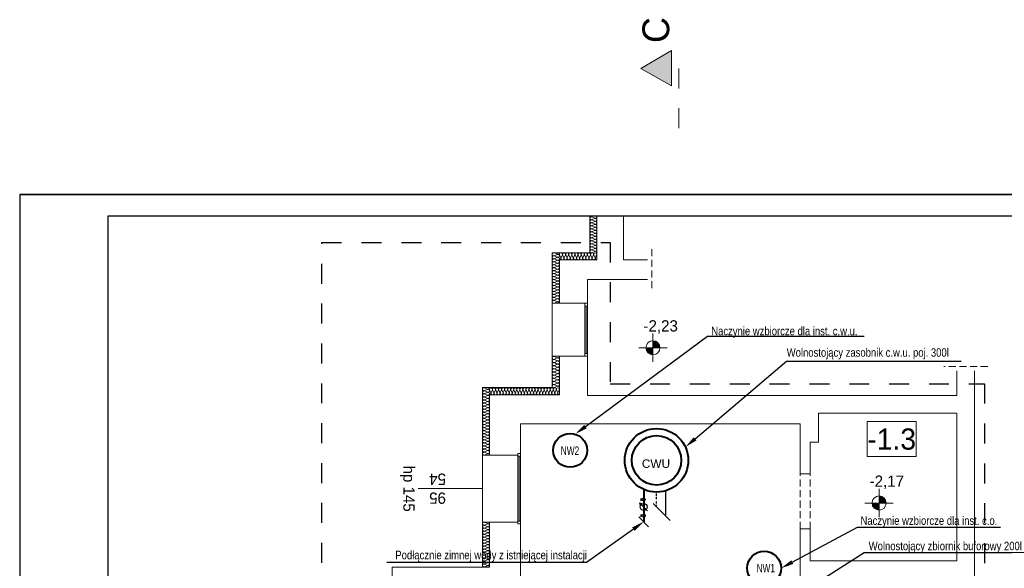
# Model space of a CAD drawing. Extents: x -528673 to -468586, y 24609 to 131944.
# Tile 7 of 87: x -528673 to -514729, y 34167 to 41936. Entities that reach past the tile are written whole.
import ezdxf
from ezdxf import colors
from ezdxf.entities.mleader import LeaderData, LeaderLine
from ezdxf.lldxf.tags import DXFTag
from ezdxf.math import Vec2, Vec3

# ---------------------------------------------------------------- set-up
doc = ezdxf.new("R2010")
doc.units = 0
doc.header["$MEASUREMENT"] = 0
for name, pattern in [('BORDER2', [22.225, 6.35, -3.175, 6.35, -3.175, 0, -3.175]), ('Dashed', [564.444447, 282.222223, -282.222223]), ('Krawędzie ukryte', [150, 100, -50])]:
    doc.linetypes.add(name, pattern=pattern)
doc.layers.get('0').update_dxf_attribs({"color": 252})
for name, color, linetype, lineweight in [('#CIEPŁO', 1, 'Continuous', 30), ('#CIPELA WODA', 240, 'Continuous', 30), ('Inwent Izolacje_Nr_Pióra__2', 252, 'Continuous', 13), ('INWENT OPISY_Nr_Pióra__21', 252, 'Continuous', 9), ('INWENT OPISY_Nr_Pióra__41', 252, 'Continuous', 15), ('INWENT RZĘDNE_Nr_Pióra__21', 252, 'Continuous', 9), ('INWENT. OKNA_Nr_Pióra__21', 252, 'Continuous', 9), ('INWENT. OKNA_Nr_Pióra__5', 252, 'Continuous', 13), ('INWENT.ŚCIANY_Nr_Pióra__1', 252, 'Continuous', 25), ('INWENT.ŚCIANY_Nr_Pióra__20', 252, 'Continuous', 60), ('INWENT.ŚCIANY_Nr_Pióra__21', 252, 'Continuous', 9), ('INWENT.ŚCIANY_Nr_Pióra__3', 252, 'Continuous', 13), ('Istniejące stropy_Nr_Pióra__5', 252, 'Continuous', 13)]:
    doc.layers.add(name, color=color, linetype=linetype, lineweight=lineweight)
for name, color, linetype in [('#opisy', 7, 'Continuous'), ('#PODKŁAD', 252, 'Continuous'), ('_TABELA', 7, 'Continuous'), ('Inwent Izolacje', 252, 'Continuous'), ('INWENT RZĘDNE', 252, 'Continuous'), ('IS_Opisy_działek_Therm', 7, 'SOLID'), ('IS_Powrót', 5, 'DASH'), ('IS_Text_Konstrukcji', 7, 'Continuous')]:
    doc.layers.add(name, color=color, linetype=linetype)
doc.layers.add('IS_Armatura_Wodociag', color=7, linetype='SOLID', true_color=0x000000)
doc.styles.add('GENERATED_STYLE_1', font='txt')
doc.styles.add('GENERATED_STYLE_3', font='txt')
doc.styles.add('GENERATED_STYLE_5', font='txt')
doc.styles.get("Standard").update_dxf_attribs({"font": 'arial.ttf', "bigfont": 'BIGFONT.SHX'})
doc.linetypes.add('CYRKULACJ1', pattern='A,2.5,-1.5,["~",Standard,S=1,R=0,X=-0.5,Y=-0.4],-1.5', length=5.5)
tags = doc.linetypes.add('DASH', pattern=[15, 10, -5]).pattern_tags.tags
tags[6:7] = [DXFTag(74, 4), DXFTag(75, 0), DXFTag(340, '0'), DXFTag(46, 0.0), DXFTag(50, 0.0), DXFTag(44, 0.0), DXFTag(45, 0.0)]
tags[4:5] = [DXFTag(74, 4), DXFTag(75, 0), DXFTag(340, '0'), DXFTag(46, 0.0), DXFTag(50, 0.0), DXFTag(44, 0.0), DXFTag(45, 0.0)]
tags = doc.linetypes.add('SOLID', pattern=[10, 10, 0]).pattern_tags.tags
tags[6:7] = [DXFTag(74, 4), DXFTag(75, 0), DXFTag(340, '0'), DXFTag(46, 0.0), DXFTag(50, 0.0), DXFTag(44, 0.0), DXFTag(45, 0.0)]
tags[4:5] = [DXFTag(74, 4), DXFTag(75, 0), DXFTag(340, '0'), DXFTag(46, 0.0), DXFTag(50, 0.0), DXFTag(44, 0.0), DXFTag(45, 0.0)]

# ---------------------------------------------------------------- blocks, each defined once
blk = doc.blocks.new('Izolacja cieplna 14_228', base_point=(-522020, 36725))
at = {"layer": 'Inwent Izolacje_Nr_Pióra__2', "linetype": 'Continuous'}
for p, q in [((-522090, 36723), (-522050, 36705)), ((-522050, 36701), (-522090, 36683)), ((-522090, 36679), (-522050, 36661)), ((-522050, 36658), (-522090, 36640)), ((-522090, 36636), (-522050, 36618)), ((-522050, 36614), (-522090, 36596)), ((-522090, 36592), (-522050, 36574)), ((-522050, 36571), (-522090, 36553)), ((-522090, 36549), (-522050, 36531)), ((-522050, 36527), (-522090, 36509)), ((-522090, 36506), (-522050, 36488)), ((-522050, 36484), (-522090, 36466)), ((-522090, 36462), (-522050, 36444)), ((-522050, 36441), (-522090, 36422)), ((-522090, 36419), (-522050, 36401)), ((-522050, 36397), (-522090, 36379)), ((-522090, 36375), (-522050, 36357)), ((-522050, 36354), (-522090, 36336)), ((-522090, 36332), (-522050, 36314)), ((-522050, 36310), (-522090, 36292)), ((-522090, 36289), (-522050, 36271)), ((-522050, 36267), (-522090, 36249)), ((-522090, 36245), (-522050, 36227)), ((-522050, 36224), (-522090, 36205)), ((-522090, 36202), (-522050, 36184)), ((-522050, 36180), (-522090, 36162)), ((-522090, 36158), (-522050, 36140)), ((-522050, 36137), (-522090, 36119)), ((-522090, 36115), (-522050, 36097)), ((-522050, 36093), (-522090, 36075)), ((-522090, 36072), (-522050, 36054)), ((-522050, 36050), (-522090, 36032)), ((-522090, 36028), (-522050, 36010)), ((-522050, 36006), (-522090, 35988)), ((-522090, 35985), (-522050, 35967)), ((-522050, 35963), (-522090, 35945)), ((-522090, 35941), (-522050, 35923)), ((-522050, 35920), (-522090, 35902)), ((-522090, 35898), (-522050, 35880)), ((-522050, 35876), (-522090, 35858)), ((-522090, 35855), (-522050, 35836)), ((-522050, 35833), (-522090, 35815)), ((-522090, 35811), (-522050, 35793)), ((-522050, 35789), (-522090, 35771))]:
    blk.add_line(p, q, dxfattribs=at)
for centre, start_param, end_param in [((-522099, 36703), 2.728799, 6.695979), ((-522099, 36659), 2.728799, 6.695979), ((-522041, 36725), 5.870392, 7.853982), ((-522041, 36681), 5.870392, 9.837571), ((-522099, 36616), 2.728799, 6.695979), ((-522099, 36573), 2.728799, 6.695979), ((-522099, 36529), 2.728799, 6.695979), ((-522041, 36638), 5.870392, 9.837571), ((-522041, 36594), 5.870392, 9.837571), ((-522041, 36551), 5.870392, 9.837571), ((-522099, 36486), 2.728799, 6.695979), ((-522099, 36442), 2.728799, 6.695979), ((-522099, 36399), 2.728799, 6.695979), ((-522041, 36507), 5.870392, 9.837571), ((-522041, 36464), 5.870392, 9.837571), ((-522041, 36421), 5.870392, 9.837571), ((-522041, 36377), 5.870392, 9.837571), ((-522099, 36356), 2.728799, 6.695979), ((-522099, 36312), 2.728799, 6.695979), ((-522099, 36269), 2.728799, 6.695979), ((-522041, 36334), 5.870392, 9.837571), ((-522041, 36290), 5.870392, 9.837571), ((-522041, 36247), 5.870392, 9.837571), ((-522099, 36225), 2.728799, 6.695979), ((-522099, 36182), 2.728799, 6.695979), ((-522099, 36139), 2.728799, 6.695979), ((-522099, 36095), 2.728799, 6.695979), ((-522041, 36204), 5.870392, 9.837571), ((-522041, 36160), 5.870392, 9.837571), ((-522041, 36117), 5.870392, 9.837571), ((-522099, 36052), 2.728799, 6.695979), ((-522099, 36008), 2.728799, 6.695979), ((-522099, 35965), 2.728799, 6.695979), ((-522041, 36073), 5.870392, 9.837571), ((-522041, 36030), 5.870392, 9.837571), ((-522041, 35987), 5.870392, 9.837571), ((-522099, 35921), 2.728799, 6.695979), ((-522099, 35878), 2.728799, 6.695979), ((-522099, 35835), 2.728799, 6.695979), ((-522041, 35943), 5.870392, 9.837571), ((-522041, 35900), 5.870392, 9.837571), ((-522041, 35856), 5.870392, 9.837571), ((-522099, 35791), 2.728799, 6.695979), ((-522041, 35813), 5.870392, 9.837571), ((-522041, 35770), 1.570796, 3.554385)]:
    blk.add_ellipse(centre, major_axis=(0, -21.7), ratio=0.979878, start_param=start_param, end_param=end_param, dxfattribs=at)
blk = doc.blocks.new('Izolacja cieplna 14_229', base_point=(-522020, 34820))
at = {"layer": 'Inwent Izolacje_Nr_Pióra__2', "linetype": 'Continuous'}
for p, q in [((-522090, 34818), (-522050, 34800)), ((-522050, 34797), (-522090, 34779)), ((-522090, 34775), (-522050, 34758)), ((-522050, 34754), (-522090, 34737)), ((-522090, 34733), (-522050, 34715)), ((-522050, 34712), (-522090, 34694)), ((-522090, 34691), (-522050, 34673)), ((-522050, 34670), (-522090, 34652)), ((-522090, 34648), (-522050, 34631)), ((-522050, 34627), (-522090, 34610)), ((-522090, 34606), (-522050, 34588)), ((-522050, 34585), (-522090, 34567)), ((-522090, 34564), (-522050, 34546)), ((-522050, 34543), (-522090, 34525)), ((-522090, 34521), (-522050, 34504)), ((-522050, 34500), (-522090, 34483)), ((-522090, 34479), (-522050, 34461)), ((-522050, 34458), (-522090, 34440)), ((-522090, 34437), (-522050, 34419)), ((-522050, 34416), (-522090, 34398)), ((-522090, 34394), (-522050, 34377)), ((-522050, 34373), (-522090, 34356)), ((-522090, 34352), (-522050, 34334)), ((-522050, 34331), (-522090, 34313)), ((-522090, 34310), (-522050, 34292)), ((-522050, 34289), (-522090, 34271)), ((-522090, 34267), (-522050, 34250)), ((-522050, 34246), (-522090, 34229)), ((-522090, 34225), (-522050, 34207)), ((-522050, 34204), (-522090, 34186))]:
    blk.add_line(p, q, dxfattribs=at)
for centre, start_param, end_param in [((-522099, 34798), 1.158003, 5.125183), ((-522099, 34756), 1.158003, 5.125183), ((-522099, 34714), 1.158003, 5.125183), ((-522041, 34820), 4.299596, 6.283185), ((-522041, 34777), 4.299595, 8.266774), ((-522041, 34735), 4.299595, 8.266774), ((-522099, 34671), 1.158003, 5.125183), ((-522099, 34629), 1.158003, 5.125183), ((-522099, 34587), 1.158003, 5.125183), ((-522041, 34693), 4.299595, 8.266774), ((-522041, 34650), 4.299595, 8.266774), ((-522041, 34608), 4.299595, 8.266774), ((-522041, 34566), 4.299595, 8.266774), ((-522099, 34544), 1.158003, 5.125183), ((-522099, 34502), 1.158003, 5.125183), ((-522099, 34460), 1.158003, 5.125183), ((-522041, 34523), 4.299595, 8.266774), ((-522041, 34481), 4.299595, 8.266774), ((-522041, 34439), 4.299595, 8.266774), ((-522099, 34417), 1.158003, 5.125183), ((-522099, 34375), 1.158003, 5.125183), ((-522099, 34333), 1.158003, 5.125183), ((-522099, 34290), 1.158003, 5.125183), ((-522041, 34396), 4.299595, 8.266774), ((-522041, 34354), 4.299595, 8.266774), ((-522041, 34312), 4.299595, 8.266774), ((-522099, 34248), 1.158003, 5.125183), ((-522099, 34206), 1.158003, 5.125183), ((-522041, 34269), 4.299595, 8.266774), ((-522041, 34227), 4.299595, 8.266774), ((-522041, 34185), 0, 1.983589)]:
    blk.add_ellipse(centre, major_axis=(21.3, 0), ratio=0.995244, start_param=start_param, end_param=end_param, dxfattribs=at)
blk = doc.blocks.new('Izolacja cieplna 14_230', base_point=(-521030, 36625))
at = {"layer": 'Inwent Izolacje_Nr_Pióra__2', "linetype": 'Continuous'}
for p, q in [((-522000, 36654), (-522018, 36695)), ((-521979, 36695), (-521997, 36654)), ((-521957, 36654), (-521975, 36695)), ((-521936, 36695), (-521954, 36654)), ((-521914, 36654), (-521932, 36695)), ((-521893, 36695), (-521911, 36654)), ((-521871, 36654), (-521889, 36695)), ((-521850, 36695), (-521868, 36654)), ((-521828, 36654), (-521846, 36695)), ((-521807, 36695), (-521825, 36654)), ((-521785, 36654), (-521803, 36695)), ((-521764, 36695), (-521782, 36654)), ((-521742, 36654), (-521760, 36695)), ((-521721, 36695), (-521739, 36654)), ((-521699, 36654), (-521717, 36695)), ((-521678, 36695), (-521696, 36654)), ((-521656, 36654), (-521674, 36695)), ((-521635, 36695), (-521653, 36654)), ((-521613, 36654), (-521631, 36695)), ((-521592, 36695), (-521609, 36654)), ((-521570, 36654), (-521588, 36695)), ((-521549, 36695), (-521566, 36654)), ((-521527, 36654), (-521545, 36695)), ((-521505, 36695), (-521523, 36654)), ((-521484, 36654), (-521502, 36695)), ((-521462, 36695), (-521480, 36654)), ((-521441, 36654), (-521459, 36695)), ((-521419, 36695), (-521437, 36654)), ((-521398, 36654), (-521416, 36695)), ((-521376, 36695), (-521394, 36654)), ((-521355, 36654), (-521373, 36695)), ((-521333, 36695), (-521351, 36654)), ((-521312, 36654), (-521330, 36695)), ((-521290, 36695), (-521308, 36654)), ((-521269, 36654), (-521287, 36695)), ((-521247, 36695), (-521265, 36654)), ((-521226, 36654), (-521244, 36695)), ((-521204, 36695), (-521222, 36654)), ((-521183, 36654), (-521201, 36695)), ((-521161, 36695), (-521179, 36654)), ((-521140, 36654), (-521158, 36695)), ((-521118, 36695), (-521136, 36654)), ((-521097, 36654), (-521114, 36695)), ((-521075, 36695), (-521093, 36654)), ((-521054, 36654), (-521071, 36695)), ((-521032, 36695), (-521050, 36654))]:
    blk.add_line(p, q, dxfattribs=at)
for centre, start_param, end_param in [((-521999, 36703), 2.728799, 6.695979), ((-521956, 36703), 2.728799, 6.695979), ((-521913, 36703), 2.728799, 6.695979), ((-521870, 36703), 2.728799, 6.695979), ((-521826, 36703), 2.728799, 6.695979), ((-521783, 36703), 2.728799, 6.695979), ((-521740, 36703), 2.728799, 6.695979), ((-521697, 36703), 2.728799, 6.695979), ((-521654, 36703), 2.728799, 6.695979), ((-521611, 36703), 2.728799, 6.695979), ((-521568, 36703), 2.728799, 6.695979), ((-521525, 36703), 2.728799, 6.695979), ((-521482, 36703), 2.728799, 6.695979), ((-521439, 36703), 2.728799, 6.695979), ((-521396, 36703), 2.728799, 6.695979), ((-521353, 36703), 2.728799, 6.695979), ((-521310, 36703), 2.728799, 6.695979), ((-521267, 36703), 2.728799, 6.695979), ((-521224, 36703), 2.728799, 6.695979), ((-521181, 36703), 2.728799, 6.695979), ((-521138, 36703), 2.728799, 6.695979), ((-521095, 36703), 2.728799, 6.695979), ((-521052, 36703), 2.728799, 6.695979), ((-522020, 36646), 1.570796, 3.554385), ((-521977, 36646), 5.870392, 9.837571), ((-521934, 36646), 5.870392, 9.837571), ((-521891, 36646), 5.870392, 9.837571), ((-521848, 36646), 5.870392, 9.837571), ((-521805, 36646), 5.870392, 9.837571), ((-521762, 36646), 5.870392, 9.837571), ((-521719, 36646), 5.870392, 9.837571), ((-521676, 36646), 5.870392, 9.837571), ((-521633, 36646), 5.870392, 9.837571), ((-521590, 36646), 5.870392, 9.837571), ((-521547, 36646), 5.870392, 9.837571), ((-521504, 36646), 5.870392, 9.837571), ((-521461, 36646), 5.870392, 9.837571), ((-521418, 36646), 5.870392, 9.837571), ((-521375, 36646), 5.870392, 9.837571), ((-521331, 36646), 5.870392, 9.837571), ((-521288, 36646), 5.870392, 9.837571), ((-521245, 36646), 5.870392, 9.837571), ((-521202, 36646), 5.870392, 9.837571), ((-521159, 36646), 5.870392, 9.837571), ((-521116, 36646), 5.870392, 9.837571), ((-521073, 36646), 5.870392, 9.837571), ((-521030, 36646), 5.870392, 7.853982)]:
    blk.add_ellipse(centre, major_axis=(-21.5, 0), ratio=0.988201, start_param=start_param, end_param=end_param, dxfattribs=at)
blk = doc.blocks.new('Izolacja cieplna 14_231', base_point=(-521030, 37170))
at = {"layer": 'Inwent Izolacje_Nr_Pióra__2', "linetype": 'Continuous'}
for p, q in [((-521100, 37168), (-521060, 37149)), ((-521060, 37145), (-521100, 37127)), ((-521100, 37123), (-521060, 37105)), ((-521060, 37101), (-521100, 37082)), ((-521100, 37079), (-521060, 37060)), ((-521060, 37056), (-521100, 37038)), ((-521100, 37034), (-521060, 37016)), ((-521060, 37012), (-521100, 36993)), ((-521100, 36990), (-521060, 36971)), ((-521060, 36967), (-521100, 36949)), ((-521100, 36945), (-521060, 36927)), ((-521060, 36923), (-521100, 36904)), ((-521100, 36901), (-521060, 36882)), ((-521060, 36878), (-521100, 36860)), ((-521100, 36856), (-521060, 36838)), ((-521060, 36834), (-521100, 36815)), ((-521100, 36812), (-521060, 36793)), ((-521060, 36789), (-521100, 36771)), ((-521100, 36767), (-521060, 36749)), ((-521060, 36745), (-521100, 36726))]:
    blk.add_line(p, q, dxfattribs=at)
for centre, start_param, end_param in [((-521109, 37147), 2.728799, 6.695979), ((-521109, 37103), 2.728799, 6.695979), ((-521051, 37170), 5.870392, 7.853982), ((-521051, 37125), 5.870392, 9.837571), ((-521051, 37081), 5.870392, 9.837571), ((-521109, 37058), 2.728799, 6.695979), ((-521109, 37014), 2.728799, 6.695979), ((-521109, 36969), 2.728799, 6.695979), ((-521051, 37036), 5.870392, 9.837571), ((-521051, 36992), 5.870392, 9.837571), ((-521051, 36947), 5.870392, 9.837571), ((-521109, 36925), 2.728799, 6.695979), ((-521109, 36880), 2.728799, 6.695979), ((-521109, 36836), 2.728799, 6.695979), ((-521109, 36791), 2.728799, 6.695979), ((-521051, 36903), 5.870392, 9.837571), ((-521051, 36858), 5.870392, 9.837571), ((-521051, 36814), 5.870392, 9.837571), ((-521109, 36747), 2.728799, 6.695979), ((-521051, 36769), 5.870392, 9.837571), ((-521051, 36725), 1.570796, 3.554385)]:
    blk.add_ellipse(centre, major_axis=(0, -22.2), ratio=0.955857, start_param=start_param, end_param=end_param, dxfattribs=at)
blk = doc.blocks.new('Izolacja cieplna 14_232', base_point=(-521030, 38635))
at = {"layer": 'Inwent Izolacje_Nr_Pióra__2', "linetype": 'Continuous'}
for p, q in [((-521100, 38633), (-521060, 38615)), ((-521060, 38612), (-521100, 38594)), ((-521100, 38591), (-521060, 38573)), ((-521060, 38570), (-521100, 38552)), ((-521100, 38549), (-521060, 38531)), ((-521060, 38528), (-521100, 38510)), ((-521100, 38507), (-521060, 38489)), ((-521060, 38486), (-521100, 38468)), ((-521100, 38465), (-521060, 38447)), ((-521060, 38444), (-521100, 38426)), ((-521100, 38422), (-521060, 38405)), ((-521060, 38401), (-521100, 38384)), ((-521100, 38380), (-521060, 38363)), ((-521060, 38359), (-521100, 38342)), ((-521100, 38338), (-521060, 38321)), ((-521060, 38317), (-521100, 38300)), ((-521100, 38296), (-521060, 38279)), ((-521060, 38275), (-521100, 38258)), ((-521100, 38254), (-521060, 38237)), ((-521060, 38233), (-521100, 38216)), ((-521100, 38212), (-521060, 38195)), ((-521060, 38191), (-521100, 38174)), ((-521100, 38170), (-521060, 38153)), ((-521060, 38149), (-521100, 38132)), ((-521100, 38128), (-521060, 38111)), ((-521060, 38107), (-521100, 38090)), ((-521100, 38086), (-521060, 38069)), ((-521060, 38065), (-521100, 38047)), ((-521100, 38044), (-521060, 38026)), ((-521060, 38023), (-521100, 38005)), ((-521100, 38002), (-521060, 37984)), ((-521060, 37981), (-521100, 37963)), ((-521100, 37960), (-521060, 37942)), ((-521060, 37939), (-521100, 37921))]:
    blk.add_line(p, q, dxfattribs=at)
for centre, start_param, end_param in [((-521109, 38614), 1.158003, 5.125183), ((-521051, 38635), 4.299596, 6.283185), ((-521109, 38571), 1.158003, 5.125183), ((-521109, 38529), 1.158003, 5.125183), ((-521109, 38487), 1.158003, 5.125183), ((-521051, 38592), 4.299595, 8.266774), ((-521051, 38550), 4.299595, 8.266774), ((-521051, 38508), 4.299595, 8.266774), ((-521051, 38466), 4.299595, 8.266774), ((-521109, 38445), 1.158003, 5.125183), ((-521109, 38403), 1.158003, 5.125183), ((-521109, 38361), 1.158003, 5.125183), ((-521051, 38424), 4.299595, 8.266774), ((-521051, 38382), 4.299595, 8.266774), ((-521051, 38340), 4.299595, 8.266774), ((-521109, 38319), 1.158003, 5.125183), ((-521109, 38277), 1.158003, 5.125183), ((-521109, 38235), 1.158003, 5.125183), ((-521109, 38193), 1.158003, 5.125183), ((-521051, 38298), 4.299595, 8.266774), ((-521051, 38256), 4.299595, 8.266774), ((-521051, 38214), 4.299595, 8.266774), ((-521109, 38151), 1.158003, 5.125183), ((-521109, 38109), 1.158003, 5.125183), ((-521109, 38067), 1.158003, 5.125183), ((-521051, 38172), 4.299595, 8.266774), ((-521051, 38130), 4.299595, 8.266774), ((-521051, 38088), 4.299595, 8.266774), ((-521109, 38025), 1.158003, 5.125183), ((-521109, 37983), 1.158003, 5.125183), ((-521109, 37941), 1.158003, 5.125183), ((-521051, 38046), 4.299595, 8.266774), ((-521051, 38004), 4.299595, 8.266774), ((-521051, 37962), 4.299595, 8.266774), ((-521051, 37920), 0, 1.983589)]:
    blk.add_ellipse(centre, major_axis=(21.3, 0), ratio=0.988791, start_param=start_param, end_param=end_param, dxfattribs=at)
blk = doc.blocks.new('Izolacja cieplna 14_233', base_point=(-520500, 38535))
at = {"layer": 'Inwent Izolacje_Nr_Pióra__2', "linetype": 'Continuous'}
for p, q in [((-521010, 38564), (-521028, 38605)), ((-520988, 38605), (-521006, 38564)), ((-520966, 38564), (-520984, 38605)), ((-520944, 38605), (-520962, 38564)), ((-520922, 38564), (-520940, 38605)), ((-520900, 38605), (-520918, 38564)), ((-520877, 38564), (-520896, 38605)), ((-520855, 38605), (-520874, 38564)), ((-520833, 38564), (-520852, 38605)), ((-520811, 38605), (-520830, 38564)), ((-520789, 38564), (-520807, 38605)), ((-520767, 38605), (-520785, 38564)), ((-520745, 38564), (-520763, 38605)), ((-520723, 38605), (-520741, 38564)), ((-520701, 38564), (-520719, 38605)), ((-520679, 38605), (-520697, 38564)), ((-520657, 38564), (-520675, 38605)), ((-520635, 38605), (-520653, 38564)), ((-520612, 38564), (-520631, 38605)), ((-520590, 38605), (-520609, 38564)), ((-520568, 38564), (-520587, 38605)), ((-520546, 38605), (-520565, 38564)), ((-520524, 38564), (-520542, 38605)), ((-520502, 38605), (-520520, 38564))]:
    blk.add_line(p, q, dxfattribs=at)
for centre, start_param, end_param in [((-521008, 38613), 2.728799, 6.695979), ((-520964, 38613), 2.728799, 6.695979), ((-520920, 38613), 2.728799, 6.695979), ((-520876, 38613), 2.728799, 6.695979), ((-520831, 38613), 2.728799, 6.695979), ((-520787, 38613), 2.728799, 6.695979), ((-520743, 38613), 2.728799, 6.695979), ((-520699, 38613), 2.728799, 6.695979), ((-520655, 38613), 2.728799, 6.695979), ((-520611, 38613), 2.728799, 6.695979), ((-520566, 38613), 2.728799, 6.695979), ((-520522, 38613), 2.728799, 6.695979), ((-521030, 38556), 1.570796, 3.554385), ((-520986, 38556), 5.870392, 9.837571), ((-520942, 38556), 5.870392, 9.837571), ((-520898, 38556), 5.870392, 9.837571), ((-520854, 38556), 5.870392, 9.837571), ((-520809, 38556), 5.870392, 9.837571), ((-520765, 38556), 5.870392, 9.837571), ((-520721, 38556), 5.870392, 9.837571), ((-520677, 38556), 5.870392, 9.837571), ((-520633, 38556), 5.870392, 9.837571), ((-520589, 38556), 5.870392, 9.837571), ((-520544, 38556), 5.870392, 9.837571), ((-520500, 38556), 5.870392, 7.853982)]:
    blk.add_ellipse(centre, major_axis=(-22.1, 0), ratio=0.963071, start_param=start_param, end_param=end_param, dxfattribs=at)
blk = doc.blocks.new('Izolacja cieplna 14_234', base_point=(-520500, 39145))
at = {"layer": 'Inwent Izolacje_Nr_Pióra__2', "linetype": 'Continuous'}
for p, q in [((-520570, 39143), (-520530, 39125)), ((-520530, 39122), (-520570, 39104)), ((-520570, 39100), (-520530, 39083)), ((-520530, 39079), (-520570, 39061)), ((-520570, 39058), (-520530, 39040)), ((-520530, 39037), (-520570, 39019)), ((-520570, 39015), (-520530, 38998)), ((-520530, 38994), (-520570, 38976)), ((-520570, 38973), (-520530, 38955)), ((-520530, 38952), (-520570, 38934)), ((-520570, 38930), (-520530, 38913)), ((-520530, 38909), (-520570, 38891)), ((-520570, 38888), (-520530, 38870)), ((-520530, 38867), (-520570, 38849)), ((-520570, 38845), (-520530, 38828)), ((-520530, 38824), (-520570, 38806)), ((-520570, 38803), (-520530, 38785)), ((-520530, 38782), (-520570, 38764)), ((-520570, 38760), (-520530, 38743)), ((-520530, 38739), (-520570, 38721)), ((-520570, 38718), (-520530, 38700)), ((-520530, 38697), (-520570, 38679)), ((-520570, 38675), (-520530, 38658)), ((-520530, 38654), (-520570, 38636))]:
    blk.add_line(p, q, dxfattribs=at)
for centre, start_param, end_param in [((-520579, 39123), 1.158003, 5.125183), ((-520579, 39081), 1.158003, 5.125183), ((-520579, 39038), 1.158003, 5.125183), ((-520521, 39145), 4.299596, 6.283185), ((-520521, 39102), 4.299595, 8.266774), ((-520521, 39060), 4.299595, 8.266774), ((-520579, 38996), 1.158003, 5.125183), ((-520579, 38953), 1.158003, 5.125183), ((-520579, 38911), 1.158003, 5.125183), ((-520521, 39017), 4.299595, 8.266774), ((-520521, 38975), 4.299595, 8.266774), ((-520521, 38932), 4.299595, 8.266774), ((-520521, 38890), 4.299595, 8.266774), ((-520579, 38868), 1.158003, 5.125183), ((-520579, 38826), 1.158003, 5.125183), ((-520579, 38783), 1.158003, 5.125183), ((-520521, 38847), 4.299595, 8.266774), ((-520521, 38805), 4.299595, 8.266774), ((-520521, 38762), 4.299595, 8.266774), ((-520579, 38741), 1.158003, 5.125183), ((-520579, 38698), 1.158003, 5.125183), ((-520579, 38656), 1.158003, 5.125183), ((-520521, 38720), 4.299595, 8.266774), ((-520521, 38677), 4.299595, 8.266774), ((-520521, 38635), 0, 1.983589)]:
    blk.add_ellipse(centre, major_axis=(21.3, 0), ratio=0.999163, start_param=start_param, end_param=end_param, dxfattribs=at)
blk = doc.blocks.new('Koty wysokościowe_118', base_point=(-516502, 35091))
at = {"layer": 'INWENT RZĘDNE_Nr_Pióra__21', "linetype": 'Continuous'}
for points in [[(-516502, 35091), (-516402, 35091), (-516410, 35130), (-516431, 35162), (-516464, 35184), (-516502, 35191)], [(-516502, 35091), (-516602, 35091), (-516594, 35053), (-516573, 35021), (-516540, 34999), (-516502, 34991)]]:
    blk.add_hatch(color=256, dxfattribs=at).paths.add_polyline_path(points, flags=0)
for p, q in [((-516502, 34891), (-516502, 35291)), ((-516702, 35091), (-516302, 35091))]:
    blk.add_line(p, q, dxfattribs=at)
blk.add_circle((-516502, 35091), 100, dxfattribs=at)
at = {"layer": 'INWENT RZĘDNE_Nr_Pióra__21', "insert": (-516636, 35291), "char_height": 160, "attachment_point": 7, "style": 'GENERATED_STYLE_1'}
blk.add_mtext('{-2,17}', dxfattribs=at)
blk = doc.blocks.new('Koty wysokościowe_120', base_point=(-519705, 37290))
at = {"layer": 'INWENT RZĘDNE_Nr_Pióra__21', "linetype": 'Continuous'}
for points in [[(-519705, 37290), (-519605, 37290), (-519613, 37328), (-519635, 37361), (-519667, 37382), (-519705, 37390)], [(-519705, 37290), (-519805, 37290), (-519798, 37252), (-519776, 37219), (-519743, 37197), (-519705, 37190)]]:
    blk.add_hatch(color=256, dxfattribs=at).paths.add_polyline_path(points, flags=0)
for p, q in [((-519705, 37090), (-519705, 37490)), ((-519905, 37290), (-519505, 37290))]:
    blk.add_line(p, q, dxfattribs=at)
blk.add_circle((-519705, 37290), 100, dxfattribs=at)
at = {"layer": 'INWENT RZĘDNE_Nr_Pióra__21', "insert": (-519839, 37490), "char_height": 160, "attachment_point": 7, "style": 'GENERATED_STYLE_1'}
blk.add_mtext('{-2,23}', dxfattribs=at)
blk = doc.blocks.new('PIWNICA')
at = {"layer": 'INWENT OPISY_Nr_Pióra__21', "linetype": 'Continuous', "lineweight": 15}
blk.add_hatch(color=252, dxfattribs=at).paths.add_polyline_path([(-519876, 41245), (-519440, 41000), (-519440, 41500)], flags=0)
at = {"layer": 'INWENT OPISY_Nr_Pióra__21', "color": 252, "linetype": 'Krawędzie ukryte', "lineweight": 15}
for p, q in [((-519970, 39205), (-520750, 39205)), ((-519720, 38685), (-519720, 38105)), ((-514964, 37025), (-515586, 37025))]:
    blk.add_line(p, q, dxfattribs=at)
at = {"layer": 'INWENT OPISY_Nr_Pióra__41', "color": 252, "linetype": 'Continuous', "lineweight": 15}
for p, q in [((-519876, 41245), (-519440, 41500)), ((-519440, 41000), (-519440, 41500)), ((-519440, 41000), (-519876, 41245))]:
    blk.add_line(p, q, dxfattribs=at)
at = {"layer": 'INWENT OPISY_Nr_Pióra__41', "color": 252, "linetype": 'Dashed', "lineweight": 15}
for p, q in [((-519340, 41245), (-519340, 40145)), ((-513730, 34608), (-514830, 34608))]:
    blk.add_line(p, q, dxfattribs=at)
at = {"layer": 'INWENT. OKNA_Nr_Pióra__5', "color": 252, "linetype": 'Continuous', "lineweight": 15}
for p, q in [((-520670, 37880), (-520670, 37920)), ((-520670, 37920), (-520630, 37920)), ((-520630, 37880), (-520670, 37880)), ((-520670, 37880), (-520670, 37210)), ((-520650, 37210), (-520650, 37880)), ((-520630, 37920), (-520630, 37880)), ((-520630, 37880), (-520630, 37210)), ((-520670, 37170), (-520670, 37210)), ((-520670, 37210), (-520630, 37210)), ((-520630, 37170), (-520670, 37170)), ((-520630, 37210), (-520630, 37170)), ((-521620, 35795), (-521580, 35795)), ((-521620, 35755), (-521620, 35795)), ((-521580, 35755), (-521620, 35755)), ((-521620, 34835), (-521620, 35755)), ((-521600, 35755), (-521600, 34835)), ((-521580, 35795), (-521580, 35755)), ((-521580, 34835), (-521580, 35755)), ((-522120, 35295), (-523030, 35295)), ((-521620, 34835), (-521580, 34835)), ((-521620, 34795), (-521620, 34835)), ((-521580, 34795), (-521620, 34795)), ((-521580, 34835), (-521580, 34795))]:
    blk.add_line(p, q, dxfattribs=at)
at = {"layer": 'INWENT.ŚCIANY_Nr_Pióra__1', "color": 252, "linetype": 'Continuous', "lineweight": 15}
for p, q in [((-520500, 39145), (-520500, 38535)), ((-520120, 38535), (-520120, 39145)), ((-520500, 38535), (-521030, 38535)), ((-521030, 38535), (-521030, 37920)), ((-520120, 38535), (-519780, 38535)), ((-520630, 38255), (-519780, 38255)), ((-520630, 37920), (-520630, 38255)), ((-520630, 37920), (-521030, 37920)), ((-520630, 37170), (-521030, 37170)), ((-521030, 37170), (-521030, 36625)), ((-520630, 36615), (-520630, 37170)), ((-515400, 36615), (-515400, 36965)), ((-515150, 34025), (-515150, 36965)), ((-522020, 35770), (-522020, 36625)), ((-522020, 36625), (-521030, 36625)), ((-520630, 36615), (-515400, 36615)), ((-517360, 36365), (-515400, 36365)), ((-517360, 35955), (-517360, 36365)), ((-515400, 34275), (-515400, 36365)), ((-521580, 36215), (-517620, 36215)), ((-521580, 35795), (-521580, 36215)), ((-517620, 36215), (-517620, 35505)), ((-517480, 35505), (-517480, 35955)), ((-517480, 35955), (-517360, 35955)), ((-521620, 35770), (-522020, 35770)), ((-521620, 35770), (-521620, 35795)), ((-521620, 35795), (-521580, 35795)), ((-517620, 35505), (-517480, 35505)), ((-521620, 34820), (-522020, 34820)), ((-522020, 34820), (-522020, 34185)), ((-521620, 34820), (-521620, 34795)), ((-521620, 34795), (-521580, 34795)), ((-521580, 33815), (-521580, 34795)), ((-517620, 34725), (-517480, 34725)), ((-517620, 34725), (-517620, 30795)), ((-517480, 34725), (-517480, 34275)), ((-522020, 34185), (-523400, 34185)), ((-523400, 34185), (-523400, 30435)), ((-517480, 34275), (-515400, 34275))]:
    blk.add_line(p, q, dxfattribs=at)
at = {"layer": 'INWENT.ŚCIANY_Nr_Pióra__20', "color": 252, "linetype": 'Dashed', "lineweight": 30}
for p, q in [((-524396, 38781), (-520310, 38781)), ((-524396, 28037), (-524396, 38781)), ((-520310, 38781), (-520310, 36781)), ((-520310, 36781), (-515010, 36781)), ((-515010, 36781), (-515010, 33781))]:
    blk.add_line(p, q, dxfattribs=at)
at = {"layer": 'INWENT.ŚCIANY_Nr_Pióra__21', "color": 252, "linetype": 'Continuous', "lineweight": 15}
for p, q in [((-521130, 37920), (-521130, 37170)), ((-522120, 34820), (-522120, 35770)), ((-521580, 35795), (-521580, 34795))]:
    blk.add_line(p, q, dxfattribs=at)
at = {"layer": 'INWENT.ŚCIANY_Nr_Pióra__3', "color": 252, "linetype": 'Continuous', "lineweight": 15}
for p, q in [((-520600, 38635), (-520600, 39145)), ((-521130, 38635), (-520600, 38635)), ((-521130, 37920), (-521130, 38635)), ((-521030, 37920), (-521130, 37920)), ((-521130, 36725), (-521130, 37170)), ((-521030, 37170), (-521130, 37170)), ((-522120, 35770), (-522120, 36725)), ((-522120, 36725), (-521130, 36725)), ((-522020, 35770), (-522120, 35770)), ((-522120, 34820), (-522120, 34185)), ((-522020, 34820), (-522120, 34820))]:
    blk.add_line(p, q, dxfattribs=at)
at = {"layer": 'Istniejące stropy_Nr_Pióra__5', "color": 252, "linetype": 'Krawędzie ukryte', "lineweight": 15}
for p, q in [((-517620, 34725), (-517620, 35505)), ((-517480, 34725), (-517480, 35505))]:
    blk.add_line(p, q, dxfattribs=at)
at = {"layer": 'Inwent Izolacje', "color": 252, "linetype": 'Continuous', "lineweight": 15}
for name, p in [('Izolacja cieplna 14_234', (-520500, 39145)), ('Izolacja cieplna 14_232', (-521030, 38635)), ('Izolacja cieplna 14_233', (-520500, 38535)), ('Izolacja cieplna 14_231', (-521030, 37170)), ('Izolacja cieplna 14_228', (-522020, 36725)), ('Izolacja cieplna 14_230', (-521030, 36625)), ('Izolacja cieplna 14_229', (-522020, 34820))]:
    blk.add_blockref(name, p, dxfattribs=at)
at = {"layer": 'INWENT RZĘDNE', "color": 252, "lineweight": 15}
for name, p in [('Koty wysokościowe_120', (-519705, 37290)), ('Koty wysokościowe_118', (-516502, 35091))]:
    blk.add_blockref(name, p, dxfattribs=at)
at = {"layer": 'INWENT OPISY_Nr_Pióra__21', "color": 252, "linetype": 'Continuous', "lineweight": 15, "insert": (-519854, 41789), "char_height": 380, "attachment_point": 2, "rotation": 90, "style": 'GENERATED_STYLE_5'}
blk.add_mtext('{C}', dxfattribs=at)
at = {"layer": 'INWENT. OKNA_Nr_Pióra__21', "color": 252, "linetype": 'Continuous', "lineweight": 15, "insert": (-523080, 35295), "char_height": 160, "attachment_point": 2, "rotation": 270, "style": 'GENERATED_STYLE_5'}
blk.add_mtext('{hp 145}', dxfattribs=at)
at = {"layer": 'INWENT. OKNA_Nr_Pióra__21', "color": 252, "linetype": 'Continuous', "lineweight": 15, "insert": (-522755, 35080), "char_height": 160, "width": 709.23, "attachment_point": 2, "rotation": 180, "line_spacing_factor": 1.007581, "style": 'GENERATED_STYLE_5'}
blk.add_mtext('{95\\P54}', dxfattribs=at)
at = {"color": 252, "linetype": 'Continuous', "lineweight": 15, "ltscale": 2070309.264659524}
blk.add_wipeout([(-516670, 36245), (-515978, 36245), (-515978, 35751), (-516670, 35751)], dxfattribs=at).dxf.layer = 'INWENT OPISY_Nr_Pióra__21'
at = {"layer": 'INWENT OPISY_Nr_Pióra__21', "color": 252, "linetype": 'Continuous', "lineweight": 15, "flags": 128}
blk.add_lwpolyline([(-516670, 36245), (-515978, 36245), (-515978, 35751), (-516670, 35751)], close=True, dxfattribs=at)
at = {"layer": 'INWENT OPISY_Nr_Pióra__21', "color": 252, "linetype": 'Continuous', "lineweight": 15, "insert": (-516324, 35843), "char_height": 300, "attachment_point": 8, "style": 'GENERATED_STYLE_3'}
blk.add_mtext('{-1.3 }', dxfattribs=at)

msp = doc.modelspace()

# ---------------------------------------------------------------- block references
at = {"layer": '#PODKŁAD'}
msp.add_blockref('PIWNICA', (0, 0), dxfattribs=at)

# ---------------------------------------------------------------- wipeouts: each hides what was drawn before it
at = {"color": 3, "lineweight": 50}
msp.add_wipeout([(-528673, 24609), (-527423, 24914), (-527423, 39154), (-528673, 39459)], dxfattribs=at)

# ---------------------------------------------------------------- next in the draw order: linework, layer by layer
at = {"layer": '#CIEPŁO', "color": 0, "linetype": 'DASH', "lineweight": 40, "ltscale": 10}
msp.add_circle((-519654, 35696), 450, dxfattribs=at)
at = {"layer": '#CIEPŁO', "color": 0, "lineweight": 40}
for centre, radius in [((-520876, 35837), 240), ((-519654, 35696), 350), ((-518130, 34169), 240)]:
    msp.add_circle(centre, radius, dxfattribs=at)
at = {"layer": '#CIPELA WODA', "linetype": 'BORDER2', "ltscale": 5}
msp.add_lwpolyline([(-519654, 35035), (-519654, 35246)], dxfattribs=at)
at = {"layer": '#CIPELA WODA', "color": 6, "linetype": 'CYRKULACJ1', "ltscale": 25}
msp.add_lwpolyline([(-519524, 34905), (-519524, 35265)], dxfattribs=at)
msp.add_lwpolyline([(-519704, 35086), (-519463, 34845)])
at = {"layer": 'IS_Armatura_Wodociag', "lineweight": 30, "ltscale": 0.01}
for p, q in [((-519875, 35156), (-519876, 35123)), ((-519780, 34979), (-519896, 35095)), ((-519896, 35095), (-519884, 35065)), ((-519896, 35095), (-519866, 35083)), ((-519859, 35141), (-519876, 35141)), ((-519875, 34929), (-519876, 34896)), ((-519859, 34913), (-519876, 34914))]:
    msp.add_line(p, q, dxfattribs=at)
for centre in [(-519836, 35141), (-519836, 34913)]:
    msp.add_circle(centre, 22.2, dxfattribs=at)
msp.add_ellipse((-519836, 35036), major_axis=(0, 50), ratio=1, dxfattribs=at)
at = {"layer": 'IS_Opisy_działek_Therm', "ltscale": 10}
msp.add_line((-519766, 34756), (-519907, 34898), dxfattribs=at)
at = {"layer": 'IS_Powrót', "color": 4, "linetype": 'Continuous', "lineweight": 40, "ltscale": 10}
msp.add_lwpolyline([(-519836, 35285), (-519836, 34827)], dxfattribs=at)

# ---------------------------------------------------------------- next in the draw order: texts
at = {"layer": '#opisy', "char_height": 120, "attachment_point": 1}
for s, insert, width in [('\\W0.8;Naczynie wzbiorcze dla inst. c.w.u.', (-518879, 37587), 3502.89), ('\\W0.8;Wolnostojący zasobnik c.w.u. poj. 300l', (-517810, 37283), 3502.89), ('\\W0.7;NW2', (-521010, 35892), 1720), ('CWU', (-519862, 35709), 1720), ('\\W0.8;Naczynie wzbiorcze dla inst. c.o.', (-516765, 34902), 3502.89), ('\\W0.8;Wolnostojący zbiornik buforowy 200l', (-516649, 34543), 3502.89), ('\\W0.8;Podłącznie zimnej wody z istniejącej instalacji ', (-523353, 34415), 5397.1), ('\\W0.7;NW1', (-518237, 34229), 1720)]:
    msp.add_mtext(s, dxfattribs=dict(at, insert=insert, width=width))

# ---------------------------------------------------------------- next in the draw order: leaders
at = {"layer": 'IS_Text_Konstrukcji'}
ml = msp.add_multileader_mtext('Standard', dxfattribs=at)
ml.set_content('')
ml.set_leader_properties()
ml.build(insert=Vec2(0, 0))
ml.multileader.update_dxf_attribs({"text_right_attachment_type": 6, "dogleg_length": 0.36, "arrow_head_size": 180})
ctx = ml.context
ctx.base_point, ctx.char_height, ctx.arrow_head_size, ctx.landing_gap_size, ctx.plane_origin = Vec3(-516715, 37454), 0.18, 180, 0.09, Vec3(-529451, 20300)
ctx.right_attachment = 6
notes = []
notes.append((ctx, [(0, (1, 1, 0), (-518931, 37454), (1, 0), 2216, [(0, [(-520805, 36067)], 0, [])])]))
ctx.mtext.insert = Vec3(-516714, 37454)
ml = msp.add_multileader_mtext('Standard', dxfattribs=at)
ml.set_content('')
ml.set_leader_properties()
ml.build(insert=Vec2(0, 0))
ml.multileader.update_dxf_attribs({"text_right_attachment_type": 6, "dogleg_length": 0.36, "arrow_head_size": 180})
ctx = ml.context
ctx.base_point, ctx.char_height, ctx.arrow_head_size, ctx.landing_gap_size, ctx.plane_origin = Vec3(-515339, 37099), 0.18, 180, 0.09, Vec3(-529835, 19835)
ctx.right_attachment = 6
notes.append((ctx, [(0, (1, 1, 0), (-517815, 37099), (1, 0), 2476, [(0, [(-519245, 35884)], 0, [])])]))
ctx.mtext.insert = Vec3(-515339, 37099)
ml = msp.add_multileader_mtext('Standard', dxfattribs=at)
ml.set_content('')
ml.set_leader_properties()
ml.build(insert=Vec2(0, 0))
ml.multileader.update_dxf_attribs({"text_right_attachment_type": 6, "dogleg_length": 0.36, "arrow_head_size": 180})
ctx = ml.context
ctx.base_point, ctx.char_height, ctx.arrow_head_size, ctx.landing_gap_size, ctx.plane_origin = Vec3(-523473, 34247), 0.18, 180, 0.09, Vec3(-535344, 17086)
ctx.right_attachment, ctx.text_align_type = 6, 2
notes.append((ctx, [(0, (1, 1, 0), (-520647, 34247), (-1, 0), 2826, [(0, [(-519836, 34827)], 0, [])])]))
ctx.mtext.insert, ctx.mtext.alignment = Vec3(-523473, 34248), 3
ml = msp.add_multileader_mtext('Standard', dxfattribs=at)
ml.set_content('')
ml.set_leader_properties()
ml.build(insert=Vec2(0, 0))
ml.multileader.update_dxf_attribs({"text_right_attachment_type": 6, "dogleg_length": 0.36, "arrow_head_size": 180})
ctx = ml.context
ctx.base_point, ctx.char_height, ctx.arrow_head_size, ctx.landing_gap_size, ctx.plane_origin = Vec3(-514784, 34748), 0.18, 180, 0.09, Vec3(-528790, 17694)
ctx.right_attachment = 6
notes.append((ctx, [(0, (1, 1, 0), (-516810, 34748), (1, 0), 2026, [(0, [(-517890, 34169)], 0, [])])]))
ctx.mtext.insert = Vec3(-514784, 34748)
ml = msp.add_multileader_mtext('Standard', dxfattribs=at)
ml.set_content('')
ml.set_leader_properties()
ml.build(insert=Vec2(0, 0))
ml.multileader.update_dxf_attribs({"text_right_attachment_type": 6, "dogleg_length": 0.36, "arrow_head_size": 180})
ctx = ml.context
ctx.base_point, ctx.char_height, ctx.arrow_head_size, ctx.landing_gap_size, ctx.plane_origin = Vec3(-514378, 34389), 0.18, 180, 0.09, Vec3(-528335, 17336)
ctx.right_attachment = 6
notes.append((ctx, [(0, (1, 1, 0), (-516715, 34389), (1, 0), 2336, [(0, [(-518030, 33553)], 0, [])])]))
ctx.mtext.insert = Vec3(-514378, 34390)
for ctx, leaders in notes:
    for number, flags, end, landing, length, lines in leaders:
        leader = LeaderData()
        leader.index, (leader.has_last_leader_line, leader.has_dogleg_vector, leader.attachment_direction) = number, flags
        leader.last_leader_point, leader.dogleg_vector, leader.dogleg_length = Vec3(end), Vec3(landing), length
        for number, points, colour, breaks in lines:
            line = LeaderLine()
            line.index, line.vertices, line.color, line.breaks = number, Vec3.list(points), colors.encode_raw_color(colour), breaks
            leader.lines.append(line)
        ctx.leaders.append(leader)

# ---------------------------------------------------------------- next in the draw order: wipeouts: each hides what was drawn before it
at = {"color": 3, "lineweight": 50}
msp.add_wipeout([(-528673, 39459), (-507673, 39459), (-507973, 39154), (-527858, 39154)], dxfattribs=at)

# ---------------------------------------------------------------- next in the draw order: linework, layer by layer
at = {"layer": '_TABELA', "color": 7}
msp.add_lwpolyline([(-528673, 39459), (-507673, 39459), (-528673, 39459), (-528673, 24609), (-507673, 24609), (-507673, 39459)], dxfattribs=at)
msp.add_lwpolyline([(-507973, 39154), (-527423, 39154), (-527423, 24914), (-507973, 24914)], close=True, dxfattribs=at)

doc.saveas('drawing.dxf')
